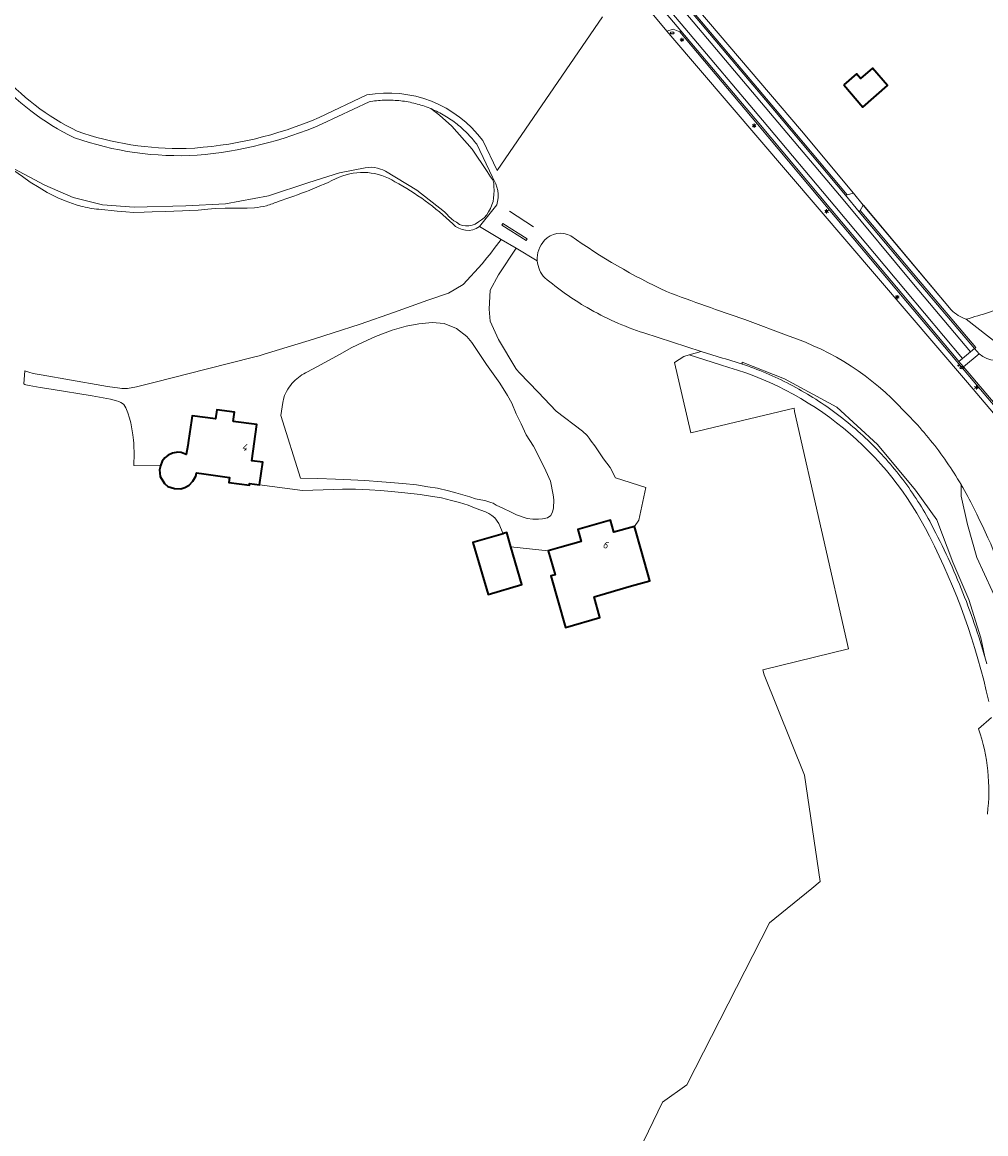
# Model space of a CAD drawing. Header units: metres. Extents: x 140853 to 145288, y 474558 to 480269.
# Tile 113 of 256: x 141550 to 141786, y 477894 to 478166. Entities that reach past the tile are written whole.
import ezdxf
from ezdxf.enums import TextEntityAlignment as Align

# ---------------------------------------------------------------- set-up
doc = ezdxf.new("R2010")
doc.units = ezdxf.units.M
doc.header["$MEASUREMENT"] = 0
for name, color, linetype, lineweight in [('B-WE-GR-GRAS-G', 60, 'Continuous', 13), ('B-WE-GR-GRAS_KRUIDENRIJK-G', 80, 'Continuous', 18), ('B-WE-GR-HOUTOPSTAND_LOOF-G', 40, 'Continuous', 13), ('B-WE-GW-WATERGANG_INSTEEK-G', 90, 'Continuous', 18), ('B-WE-IE-TERREINAFSCHEIDING_KUNSTMATIG_HEKWERK-G', 20, 'IE-TERREINAFSCHEIDING-KUNSTMATIG', 18), ('B-WE-KL-ET_LS_OV_LICHTMAST-S', 190, 'Continuous', 18), ('B-WE-KL-WATER_BRANDLEIDING_PUT-S', 150, 'Continuous', 18), ('B-WE-KL-WATER_PUT-S', 170, 'Continuous', 18), ('B-WE-KW-KUNSTWERK_DUIKER-G', 170, 'Continuous', 18), ('B-WE-OG-BEBOUWING-G', 7, 'Continuous', 35), ('B-WE-OG-BEBOUWING_HUISNUMMER-T18', 10, 'Continuous', 18), ('B-WE-OG-TERREIN_ERF-G', 7, 'Continuous', 18), ('B-WE-OG-WATER-G', 130, 'Continuous', 18), ('B-WE-OG-WATER_SLOOT-G', 120, 'Continuous', 18), ('B-WE-VH-VERHARDING_ASFALT-G', 252, 'Continuous', 18), ('B-WE-VH-VERHARDING_BEDRIJFSVLOERPLAAT-G', 252, 'Continuous', 18), ('B-WE-VH-VERHARDING_BETONSTRAATSTEEN-G', 252, 'Continuous', 18), ('B-WE-VH-VERHARDING_GRASBETONSTEEN-G', 70, 'Continuous', 18), ('B-WE-VH-VERHARDING_HALFVERHARDING-G', 252, 'Continuous', 18), ('B-WE-VH-VERHARDING_HALFVERHARDING_GRIND-G', 252, 'Continuous', 18)]:
    doc.layers.add(name, color=color, linetype=linetype, lineweight=lineweight)
doc.styles.add('NLCS-ISO', font='txt')
doc.linetypes.add('IE-TERREINAFSCHEIDING-KUNSTMATIG', pattern='A,4,[82,NLCS.shx,S=0.75,R=90,X=0,Y=0],4,-2', length=10)

# ---------------------------------------------------------------- blocks, each defined once
blk = doc.blocks.new('B-SIE-WEG_LICHTMAST-SO')
at = {"ltscale": 0.1}
for p, q in [((-1.1, 0.6), (-2.2, 1.3)), ((0, 1.3), (0, 2.5)), ((1.1, 0.6), (2.2, 1.3)), ((-1.1, -0.6), (-2.2, -1.3)), ((0, -1.3), (0, -2.5)), ((1.1, -0.6), (2.2, -1.3))]:
    blk.add_line(p, q, dxfattribs=at)
at = {"flags": 128}
for points in [[(-1.2, 0.5), (1.2, 0.5)], [(-1.2, -0.5), (1.2, -0.5)]]:
    blk.add_lwpolyline(points, dxfattribs=at)
at = {"ltscale": 0.1}
blk.add_circle((0, 0), 1.27, dxfattribs=at)
at = {"style": 'NLCS-ISO'}
blk.add_attdef('TYPE', text='', height=1.8, dxfattribs=at).set_placement((0, 2.5), align=Align.BOTTOM_CENTER)
blk = doc.blocks.new('SKL-WATERLEIDINGPUT-SO')
at = {"color": 0, "linetype": 'ByBlock', "lineweight": 18}
blk.add_ellipse((0, 0), major_axis=(2.5, 0), ratio=0.54, dxfattribs=at)
at = {"color": 0, "linetype": 'ByBlock', "lineweight": 18, "style": 'NLCS-ISO'}
blk.add_text('wl', height=1.8, dxfattribs=at).set_placement((0, 0), align=Align.MIDDLE_CENTER)
blk = doc.blocks.new('SIE-WEG_STRAATPOT_BRANDKRAAN-SO')
blk.add_ellipse((0, 0), major_axis=(-0.729, 0), ratio=0.685994)
at = {"style": 'NLCS-ISO'}
blk.add_text('BR', height=0.4, dxfattribs=at).set_placement((-0.3, -0.2))

msp = doc.modelspace()

# ---------------------------------------------------------------- linework, layer by layer
at = {"layer": 'B-WE-GR-GRAS-G', "ltscale": 0.2, "flags": 128}
for points in [[(141544.271, 478154.026, 0.102676), (141563.376, 478139.344), (141563.376, 478139.344, 0.0903884), (141590.084, 478135.08), (141590.084, 478135.08, 0.0909302), (141622.691, 478142.703), (141622.691, 478142.703), (141634.35, 478148.199), (141634.35, 478148.199, -0.2856672), (141662.755, 478137.011), (141662.755, 478137.011), (141666.234, 478129.695), (141692.083, 478167.329)], [(141786.667, 477999.628, 0.0653539), (141772.151, 478040.117), (141772.151, 478040.117, 0.2153772), (141720.965, 478082.066), (141720.965, 478082.066), (141713.274, 478084.522), (141711.949, 478084.13), (141709.7, 478082.675), (141713.671, 478065.466), (141738.993, 478071.49), (141739.069, 478070.636), (141752.298, 478012.56), (141731.304, 478007.387), (141731.677, 478006.157), (141741.582, 477981.604), (141745.419, 477955.543), (141743.302, 477953.823), (141732.983, 477945.488), (141712.743, 477905.801), (141706.79, 477901.568), (141686.02, 477858.573)], [(141786.185, 478008.91), (141785.877, 478010.015), (141785.717, 478010.573), (141785.561, 478011.118), (141785.237, 478012.219), (141784.906, 478013.317), (141784.568, 478014.413), (141784.222, 478015.507), (141783.868, 478016.598), (141783.507, 478017.687), (141783.138, 478018.773), (141782.762, 478019.857), (141782.379, 478020.938), (141781.988, 478022.016), (141781.59, 478023.092), (141781.184, 478024.165), (141780.771, 478025.235), (141780.351, 478026.303), (141779.923, 478027.367), (141779.488, 478028.429), (141779.046, 478029.487), (141778.597, 478030.542), (141778.14, 478031.595), (141777.676, 478032.644), (141777.205, 478033.69), (141776.726, 478034.732), (141776.241, 478035.772), (141775.748, 478036.808), (141775.249, 478037.84), (141774.742, 478038.869), (141774.228, 478039.895), (141773.707, 478040.917), (141773.344, 478041.641), (141772.973, 478042.361), (141772.595, 478043.078), (141772.211, 478043.791), (141771.819, 478044.5), (141771.42, 478045.205), (141771.015, 478045.906), (141770.602, 478046.604), (141770.183, 478047.297), (141769.757, 478047.986), (141769.324, 478048.67), (141768.884, 478049.351), (141768.438, 478050.027), (141767.985, 478050.698), (141767.525, 478051.365), (141767.059, 478052.028), (141766.587, 478052.686), (141766.107, 478053.339), (141765.622, 478053.987), (141765.13, 478054.631), (141764.632, 478055.27), (141764.127, 478055.903), (141763.616, 478056.532), (141763.099, 478057.156), (141762.576, 478057.774), (141762.047, 478058.388), (141761.512, 478058.996), (141760.971, 478059.599), (141760.424, 478060.196), (141759.871, 478060.788), (141759.312, 478061.375), (141758.748, 478061.956), (141758.178, 478062.531), (141757.602, 478063.101), (141757.02, 478063.665), (141756.433, 478064.223), (141755.841, 478064.776), (141755.243, 478065.322), (141754.64, 478065.863), (141754.031, 478066.398), (141753.418, 478066.926), (141752.799, 478067.449), (141752.175, 478067.965), (141751.545, 478068.476), (141750.911, 478068.98), (141750.272, 478069.477), (141749.628, 478069.969), (141748.98, 478070.454), (141748.326, 478070.933), (141747.668, 478071.405), (141747.005, 478071.87), (141746.338, 478072.33), (141745.666, 478072.782), (141744.989, 478073.228), (141744.309, 478073.667), (141743.624, 478074.099), (141742.934, 478074.525), (141742.241, 478074.944), (141741.543, 478075.356), (141740.842, 478075.761), (141740.136, 478076.159), (141739.427, 478076.55), (141738.714, 478076.934), (141737.997, 478077.311), (141737.276, 478077.681), (141736.552, 478078.044), (141735.824, 478078.4), (141735.093, 478078.749), (141734.358, 478079.09), (141733.62, 478079.424), (141732.879, 478079.751), (141732.135, 478080.07), (141731.387, 478080.382), (141730.637, 478080.687), (141729.883, 478080.984), (141729.127, 478081.274), (141728.367, 478081.556), (141727.605, 478081.831), (141726.84, 478082.098), (141726.265, 478082.293), (141726.073, 478082.358), (141725.303, 478082.61), (141724.531, 478082.854), (141723.756, 478083.091), (141722.979, 478083.321), (141722.2, 478083.542), (141721.419, 478083.756), (141716.262, 478085.404), (141716.262, 478085.404), (141713.274, 478084.522), (141720.965, 478082.066), (141720.965, 478082.066, -0.2153772), (141772.151, 478040.117), (141772.151, 478040.117, -0.0653539), (141786.667, 477999.628)], [(141787.386, 477995.7), (141784.194, 477992.98), (141784.194, 477992.98, -0.1132762), (141786.333, 477972.103)], [(141786.333, 477972.103, 0.1132762), (141784.194, 477992.98), (141784.194, 477992.98), (141787.386, 477995.7)]]:
    msp.add_lwpolyline(points, format="xyb", dxfattribs=at)
at = {"layer": 'B-WE-GR-GRAS_KRUIDENRIJK-G', "ltscale": 0.2, "flags": 128}
for points in [[(141740.772, 478139.431), (141710.44, 478175.093), (141686.76, 478202.897), (141685.777, 478202.308), (141685.777, 478202.308, 0.0759327), (141686.524, 478201.081), (141686.524, 478201.081), (141687.616, 478199.726), (141687.84, 478199.882), (141698.99, 478186.665), (141715.45, 478167.189), (141734.475, 478144.621), (141751.986, 478123.754), (141753.578, 478124.107), (141753.53, 478124.166), (141740.772, 478139.431)], [(141781.152, 478093.283, -0.1184555), (141777.507, 478095.557), (141777.507, 478095.557), (141755.942, 478121.2), (141755.178, 478119.915), (141769.503, 478102.913), (141783.479, 478086.346), (141783.219, 478086.114), (141784.328, 478084.787), (141784.328, 478084.787, 0.3593538), (141792.309, 478084.573), (141792.309, 478084.573), (141781.152, 478093.283)], [(141811.735, 478089.858), (141812.104, 478089.697), (141815.102, 478091.612), (141808.515, 478094.83), (141800.956, 478097.548), (141800.956, 478097.548, 0.1672663), (141792.449, 478096.915), (141792.449, 478096.915, -0.0178823), (141781.152, 478093.283), (141781.152, 478093.283), (141792.309, 478084.573), (141793.765, 478085.546), (141798.547, 478088.766), (141798.547, 478088.766, -0.2162563), (141811.735, 478089.858)]]:
    msp.add_lwpolyline(points, format="xyb", close=True, dxfattribs=at)
msp.add_lwpolyline([(141792.248, 478067.066), (141778.829, 478082.903), (141765.053, 478099.313), (141747.734, 478119.921), (141730.008, 478141.074), (141710.983, 478163.695), (141709.345, 478164.348), (141707.853, 478163.834), (141708.327, 478163.264), (141781.471, 478077.787), (141835.153, 478014.463)], dxfattribs=at)
at = {"layer": 'B-WE-GR-HOUTOPSTAND_LOOF-G', "ltscale": 0.2, "flags": 128}
msp.add_lwpolyline([(141835.153, 478014.463), (141781.471, 478077.787), (141708.327, 478163.264), (141707.853, 478163.834), (141700.575, 478172.602)], dxfattribs=at)
for points in [[(141692.083, 478167.329), (141666.234, 478129.695), (141662.755, 478137.011), (141662.755, 478137.011, 0.2856672), (141634.35, 478148.199), (141634.35, 478148.199), (141622.691, 478142.703), (141622.691, 478142.703, -0.0909302), (141590.084, 478135.08), (141590.084, 478135.08, -0.0903884), (141563.376, 478139.344), (141563.376, 478139.344, -0.102676), (141544.271, 478154.026)], [(141542.968, 478152.873, 0.1028742), (141562.706, 478137.735), (141562.706, 478137.735, 0.0994541), (141592.791, 478133.447), (141592.791, 478133.447, 0.0821653), (141623.408, 478141.119), (141623.408, 478141.119), (141634.883, 478146.528), (141635.336, 478146.603), (141635.79, 478146.671), (141636.245, 478146.731), (141636.701, 478146.783), (141637.158, 478146.827), (141637.615, 478146.864), (141638.074, 478146.893), (141638.532, 478146.914), (141638.991, 478146.928), (141639.45, 478146.933), (141639.909, 478146.931), (141640.368, 478146.922), (141640.827, 478146.904), (141641.285, 478146.879), (141641.743, 478146.846), (141642.2, 478146.805), (141642.657, 478146.757), (141643.112, 478146.7), (141643.567, 478146.637), (141644.02, 478146.565), (141644.472, 478146.486), (141644.923, 478146.399), (141645.372, 478146.304), (141645.82, 478146.202), (141646.266, 478146.093), (141646.709, 478145.976), (141647.151, 478145.851), (141647.591, 478145.719), (141648.028, 478145.58), (141648.463, 478145.433), (141648.895, 478145.279), (141649.325, 478145.117), (141649.752, 478144.949), (141649.986, 478144.852), (141650.176, 478144.773), (141650.597, 478144.59), (141651.015, 478144.4), (141651.43, 478144.203), (141651.841, 478143.999), (141652.248, 478143.788), (141652.652, 478143.57), (141653.053, 478143.345), (141653.449, 478143.114), (141653.842, 478142.876), (141654.23, 478142.631), (141654.614, 478142.38), (141654.994, 478142.122), (141655.37, 478141.858), (141655.741, 478141.588), (141656.107, 478141.311), (141656.469, 478141.028), (141656.825, 478140.74), (141657.177, 478140.445), (141657.524, 478140.144), (141657.866, 478139.838), (141658.202, 478139.525), (141658.533, 478139.207), (141658.859, 478138.884), (141659.179, 478138.555), (141659.494, 478138.221), (141659.803, 478137.881), (141660.106, 478137.537), (141660.403, 478137.187), (141660.695, 478136.832), (141660.98, 478136.472), (141661.259, 478136.108), (141665.096, 478128.038), (141665.096, 478128.038, -0.2309082), (141666.15, 478121.265), (141666.15, 478121.265), (141661.913, 478115.954), (141667.213, 478112.83), (141670.925, 478110.642), (141676.089, 478107.598), (141676.089, 478107.598, -0.2062585), (141677.861, 478112.612), (141677.861, 478112.612, -0.3503913), (141684.308, 478113.677), (141684.308, 478113.677, 0.043484), (141707.735, 478100.028), (141707.735, 478100.028, 0.0053019), (141726.949, 478093.17), (141726.949, 478093.17), (141737.807, 478089.094), (141737.807, 478089.094, -0.1256079), (141765.794, 478070.955), (141765.794, 478070.955), (141766.376, 478070.371), (141766.953, 478069.782), (141767.524, 478069.188), (141768.09, 478068.589), (141768.65, 478067.984), (141769.205, 478067.374), (141769.754, 478066.759), (141770.297, 478066.139), (141770.835, 478065.514), (141771.367, 478064.885), (141771.893, 478064.25), (141772.413, 478063.61), (141772.927, 478062.966), (141773.435, 478062.317), (141773.938, 478061.664), (141774.434, 478061.005), (141774.924, 478060.343), (141775.408, 478059.676), (141775.886, 478059.004), (141776.358, 478058.328), (141776.823, 478057.648), (141777.283, 478056.963), (141777.736, 478056.274), (141778.182, 478055.581), (141778.622, 478054.884), (141779.056, 478054.183), (141779.483, 478053.479), (141779.904, 478052.77), (141779.922, 478052.739), (141780.318, 478052.057), (141780.726, 478051.34), (141781.127, 478050.62), (141781.521, 478049.896), (141781.909, 478049.169), (141782.29, 478048.438), (141782.29, 478048.438, -0.0618344), (141799.847, 478000)]]:
    msp.add_lwpolyline(points, format="xyb", dxfattribs=at)
at = {"layer": 'B-WE-GW-WATERGANG_INSTEEK-G', "ltscale": 0.2, "flags": 128}
for points in [[(141546.784, 478130.44), (141549.989, 478128.197), (141551.892, 478126.801), (141554.045, 478125.506), (141556.047, 478124.31), (141558.85, 478122.916), (141560.701, 478122.171), (141560.701, 478122.171, 0.0335814), (141564.254, 478120.978), (141564.254, 478120.978, 0.0406529), (141568.706, 478120.189), (141568.706, 478120.189), (141573.207, 478119.699), (141575.306, 478119.554), (141577.208, 478119.408), (141579.807, 478119.465), (141581.757, 478119.569), (141584.907, 478119.676), (141589.156, 478119.836), (141590.906, 478119.89), (141593.056, 478119.995), (141595.405, 478120.201), (141597.205, 478120.355), (141599.605, 478120.461), (141605.054, 478120.473), (141606.804, 478120.577), (141606.804, 478120.577, 0.044739), (141609.752, 478121.083), (141609.752, 478121.083, 0.0448895), (141612.625, 478122.132), (141612.625, 478122.132, 0.0365174), (141627.587, 478128.076), (141627.587, 478128.076, -0.2431885), (141641.239, 478126.958), (141641.239, 478126.958, -0.0662671), (141655.411, 478116.639), (141655.411, 478116.639, 0.3840507), (141661.913, 478115.954), (141661.913, 478115.954), (141666.15, 478121.265), (141666.15, 478121.265, 0.2309082), (141665.096, 478128.038), (141665.096, 478128.038), (141661.259, 478136.108), (141660.98, 478136.472), (141660.695, 478136.832), (141660.403, 478137.187), (141660.106, 478137.537), (141659.803, 478137.881), (141659.494, 478138.221), (141659.179, 478138.555), (141658.859, 478138.884), (141658.533, 478139.207), (141658.202, 478139.525), (141657.866, 478139.838), (141657.524, 478140.144), (141657.177, 478140.445), (141656.825, 478140.74), (141656.469, 478141.028), (141656.107, 478141.311), (141655.741, 478141.588), (141655.37, 478141.858), (141654.994, 478142.122), (141654.614, 478142.38), (141654.23, 478142.631), (141653.842, 478142.876), (141653.449, 478143.114), (141653.053, 478143.345), (141652.652, 478143.57), (141652.248, 478143.788), (141651.841, 478143.999), (141651.43, 478144.203), (141651.015, 478144.4), (141650.597, 478144.59), (141650.176, 478144.773), (141649.986, 478144.852), (141649.986, 478144.852), (141652.135, 478143.216), (141655.195, 478140.56), (141660.17, 478134.937), (141663.804, 478129.449), (141664.247, 478128.796), (141664.657, 478128.176), (141665.184, 478127.396), (141665.425, 478126.57), (141665.473, 478125.771), (141665.493, 478124.812), (141665.481, 478123.821), (141665.404, 478122.892), (141665.259, 478122.122), (141664.988, 478121.317), (141664.655, 478120.383), (141664.16, 478119.573), (141663.695, 478118.86), (141663.07, 478118.144), (141662.409, 478117.619), (141661.716, 478117.125), (141660.896, 478116.533), (141660.134, 478116.293), (141659.337, 478116.181), (141658.538, 478116.133), (141657.801, 478116.214), (141657.06, 478116.487), (141656.282, 478117.015), (141655.635, 478117.385), (141655.081, 478117.885), (141654.462, 478118.449), (141653.939, 478118.981), (141653.383, 478119.61), (141646.561, 478124.843), (141638.919, 478129.549), (141638.273, 478129.855), (141637.661, 478130.034), (141636.921, 478130.275), (141636.182, 478130.452), (141635.413, 478130.532), (141634.679, 478130.454), (141633.945, 478130.375), (141627.67, 478129.16), (141620.159, 478126.78), (141610.277, 478123.454), (141599.734, 478121.567), (141590.018, 478121.024), (141577.358, 478120.705), (141569.577, 478121.307), (141562.403, 478123.088), (141555.489, 478126.076), (141547.825, 478130.217)], [(141799.847, 478000, 0.0618344), (141782.29, 478048.438), (141782.29, 478048.438), (141781.909, 478049.169), (141781.521, 478049.896), (141781.127, 478050.62), (141780.726, 478051.34), (141780.318, 478052.057), (141779.922, 478052.739), (141779.922, 478052.739), (141779.922, 478049.907), (141781.509, 478043.028), (141783.758, 478034.958), (141791.299, 478018.554)]]:
    msp.add_lwpolyline(points, format="xyb", dxfattribs=at)
msp.add_lwpolyline([(141785.717, 478010.573), (141784.719, 478015.251), (141781.756, 478024.67), (141777.84, 478033.772), (141773.924, 478044.144), (141768.739, 478051.446), (141759.425, 478062.559), (141749.477, 478071.766), (141736.671, 478078.645), (141726.299, 478082.773), (141726.265, 478082.293), (141726.84, 478082.098), (141727.605, 478081.831), (141728.367, 478081.556), (141729.127, 478081.274), (141729.883, 478080.984), (141730.637, 478080.687), (141731.387, 478080.382), (141732.135, 478080.07), (141732.879, 478079.751), (141733.62, 478079.424), (141734.358, 478079.09), (141735.093, 478078.749), (141735.824, 478078.4), (141736.552, 478078.044), (141737.276, 478077.681), (141737.997, 478077.311), (141738.714, 478076.934), (141739.427, 478076.55), (141740.136, 478076.159), (141740.842, 478075.761), (141741.543, 478075.356), (141742.241, 478074.944), (141742.934, 478074.525), (141743.624, 478074.099), (141744.309, 478073.667), (141744.989, 478073.228), (141745.666, 478072.782), (141746.338, 478072.33), (141747.005, 478071.87), (141747.668, 478071.405), (141748.326, 478070.933), (141748.98, 478070.454), (141749.628, 478069.969), (141750.272, 478069.477), (141750.911, 478068.98), (141751.545, 478068.476), (141752.175, 478067.965), (141752.799, 478067.449), (141753.418, 478066.926), (141754.031, 478066.398), (141754.64, 478065.863), (141755.243, 478065.322), (141755.841, 478064.776), (141756.433, 478064.223), (141757.02, 478063.665), (141757.602, 478063.101), (141758.178, 478062.531), (141758.748, 478061.956), (141759.312, 478061.375), (141759.871, 478060.788), (141760.424, 478060.196), (141760.971, 478059.599), (141761.512, 478058.996), (141762.047, 478058.388), (141762.576, 478057.774), (141763.099, 478057.156), (141763.616, 478056.532), (141764.127, 478055.903), (141764.632, 478055.27), (141765.13, 478054.631), (141765.622, 478053.987), (141766.107, 478053.339), (141766.587, 478052.686), (141767.059, 478052.028), (141767.525, 478051.365), (141767.985, 478050.698), (141768.438, 478050.027), (141768.884, 478049.351), (141769.324, 478048.67), (141769.757, 478047.986), (141770.183, 478047.297), (141770.602, 478046.604), (141771.015, 478045.906), (141771.42, 478045.205), (141771.819, 478044.5), (141772.211, 478043.791), (141772.595, 478043.078), (141772.973, 478042.361), (141773.344, 478041.641), (141773.707, 478040.917), (141774.228, 478039.895), (141774.742, 478038.869), (141775.249, 478037.84), (141775.748, 478036.808), (141776.241, 478035.772), (141776.726, 478034.732), (141777.205, 478033.69), (141777.676, 478032.644), (141778.14, 478031.595), (141778.597, 478030.542), (141779.046, 478029.487), (141779.488, 478028.429), (141779.923, 478027.367), (141780.351, 478026.303), (141780.771, 478025.235), (141781.184, 478024.165), (141781.59, 478023.092), (141781.988, 478022.016), (141782.379, 478020.938), (141782.762, 478019.857), (141783.138, 478018.773), (141783.507, 478017.687), (141783.868, 478016.598), (141784.222, 478015.507), (141784.568, 478014.413), (141784.906, 478013.317), (141785.237, 478012.219), (141785.561, 478011.118), (141785.717, 478010.573)], close=True, dxfattribs=at)
at = {"layer": 'B-WE-IE-TERREINAFSCHEIDING_KUNSTMATIG_HEKWERK-G', "ltscale": 0.2, "flags": 128}
for points in [[(141740.772, 478139.431), (141710.44, 478175.093), (141686.76, 478202.897)], [(141708.327, 478163.264), (141781.471, 478077.787), (141835.153, 478014.463), (141847.338, 478000)], [(141753.53, 478124.166), (141740.772, 478139.431)], [(141777.507, 478095.557), (141755.966, 478121.171)]]:
    msp.add_lwpolyline(points, dxfattribs=at)
for points in [[(141781.152, 478093.283, -0.1184555), (141777.507, 478095.557)], [(141792.449, 478096.915, -0.0178823), (141781.152, 478093.283)]]:
    msp.add_lwpolyline(points, format="xyb", dxfattribs=at)
at = {"layer": 'B-WE-KW-KUNSTWERK_DUIKER-G', "ltscale": 0.2, "flags": 128}
msp.add_lwpolyline([(141675.18, 478115.9), (141669.249, 478119.7)], dxfattribs=at)
msp.add_lwpolyline([(141673.622, 478112.936), (141667.691, 478116.735), (141667.421, 478116.315), (141673.352, 478112.515), (141673.622, 478112.936)], close=True, dxfattribs=at)
at = {"layer": 'B-WE-OG-BEBOUWING-G', "ltscale": 0.2, "flags": 128}
for points in [[(141751.18, 478150.65), (141755.839, 478145.235), (141761.903, 478150.484), (141758.218, 478154.767), (141755.261, 478152.223), (141754.303, 478153.337), (141751.18, 478150.65)], [(141601.64, 478068.257), (141601.944, 478070.534), (141597.576, 478071.117), (141597.288, 478068.859), (141591.541, 478069.654), (141591.374, 478068.449), (141590.638, 478063.549), (141590.471, 478062.34), (141590.089, 478060.151), (141588.899, 478060.6), (141588.024, 478060.735), (141586.768, 478060.51), (141585.713, 478059.994), (141584.838, 478059.299), (141584.232, 478058.535), (141583.761, 478057.391), (141583.544, 478056.349), (141583.693, 478054.743), (141584.771, 478053.038), (141585.601, 478052.342), (141587.251, 478051.793), (141588.787, 478051.759), (141589.797, 478052.028), (141590.829, 478052.634), (141591.704, 478053.577), (141592.49, 478054.856), (141592.601, 478055.658), (141594.387, 478055.41), (141600.707, 478054.536), (141600.535, 478053.297), (141605.563, 478052.602), (141605.627, 478053.062), (141608.069, 478052.724), (141608.833, 478058.252), (141606.165, 478058.621), (141607.388, 478067.462), (141601.64, 478068.257)], [(141701.587, 478036.449), (141699.865, 478042.505), (141694.877, 478041.086), (141694.026, 478044.08), (141686.025, 478041.804), (141686.863, 478038.856), (141681.616, 478037.364), (141678.786, 478036.559), (141680.449, 478030.713), (141679.422, 478030.421), (141683.01, 478017.803), (141691.448, 478020.2), (141689.99, 478025.326), (141699.207, 478027.947), (141703.646, 478029.209), (141701.587, 478036.449)], [(141669.647, 478037.552), (141669.485, 478038.11), (141668.647, 478041.005), (141667.793, 478040.758), (141667.71, 478040.734), (141660.333, 478038.596), (141664.035, 478025.895), (141672.325, 478028.311), (141669.647, 478037.552)]]:
    msp.add_lwpolyline(points, close=True, dxfattribs=at)
at = {"layer": 'B-WE-OG-TERREIN_ERF-G', "ltscale": 0.2, "flags": 128}
for points in [[(141788.669, 478237.27), (141753.142, 478242.416), (141710.842, 478217.336), (141705.059, 478213.868), (141686.76, 478202.897), (141710.44, 478175.093), (141740.772, 478139.431), (141753.53, 478124.166), (141753.578, 478124.107), (141755.942, 478121.2), (141777.507, 478095.557), (141777.507, 478095.557, 0.1184555), (141781.152, 478093.283), (141781.152, 478093.283, 0.0178823), (141792.449, 478096.915)], [(141686.02, 477858.573), (141706.79, 477901.568), (141712.743, 477905.801), (141732.983, 477945.488), (141743.302, 477953.823), (141745.419, 477955.543), (141741.582, 477981.604), (141731.677, 478006.157), (141731.304, 478007.387), (141752.298, 478012.56), (141739.069, 478070.636), (141738.993, 478071.49), (141713.671, 478065.466), (141709.7, 478082.675), (141711.949, 478084.13), (141713.274, 478084.522), (141716.262, 478085.404), (141702.157, 478089.913), (141702.157, 478089.913, -0.0523144), (141688.317, 478096.105), (141688.317, 478096.105, -0.0438503), (141677.93, 478103.41), (141677.93, 478103.41, -0.1755808), (141676.089, 478107.598), (141676.089, 478107.598), (141670.925, 478110.642), (141666.555, 478104.147), (141664.561, 478100.378), (141664.334, 478095.723), (141664.561, 478092.771), (141666.605, 478088.343), (141670.799, 478081.174), (141670.972, 478080.975), (141671.699, 478080.138), (141676.273, 478075.409), (141680.708, 478070.783), (141687.166, 478065.868), (141688.296, 478064.766), (141688.835, 478064.174), (141689.322, 478063.443), (141690.197, 478062.262), (141690.984, 478061.082), (141692.293, 478059.069), (141693.971, 478056.944), (141695.21, 478054.429), (141702.684, 478052.094), (141700.993, 478044.081), (141699.865, 478042.505), (141701.587, 478036.449), (141703.646, 478029.209), (141699.207, 478027.947), (141689.99, 478025.326), (141691.448, 478020.2), (141683.01, 478017.803), (141679.422, 478030.421), (141680.449, 478030.713), (141678.786, 478036.559), (141669.647, 478037.552), (141672.325, 478028.311), (141664.035, 478025.895), (141660.333, 478038.596), (141667.71, 478040.734), (141666.708, 478043.223), (141665.654, 478044.674), (141664.953, 478045.218), (141664.221, 478045.675), (141663.444, 478046.069), (141661.1, 478046.961), (141659.149, 478047.706), (141657.048, 478048.352), (141655.047, 478048.897), (141652.595, 478049.492), (141649.895, 478049.936), (141647.394, 478050.33), (141643.643, 478050.722), (141640.343, 478051.064), (141637.692, 478051.358), (141634.992, 478051.502), (141631.542, 478051.644), (141628.342, 478051.637), (141626.193, 478051.582), (141618.543, 478051.364), (141608.069, 478052.724), (141605.627, 478053.062), (141605.563, 478052.602), (141600.535, 478053.297), (141600.707, 478054.536), (141594.387, 478055.41), (141592.601, 478055.658), (141592.49, 478054.856), (141591.704, 478053.577), (141590.829, 478052.634), (141589.797, 478052.028), (141588.787, 478051.759), (141587.251, 478051.793), (141585.601, 478052.342), (141584.771, 478053.038), (141583.693, 478054.743), (141583.544, 478056.349), (141583.761, 478057.391), (141577.233, 478057.478), (141577.327, 478060.372), (141577.273, 478062.322), (141577.271, 478062.922), (141577.22, 478063.622), (141577.017, 478064.972), (141576.511, 478067.921), (141576.208, 478069.071), (141575.806, 478070.32), (141575.303, 478071.569), (141574.854, 478072.365), (141574.485, 478072.631), (141574.097, 478072.868), (141573.563, 478073.119), (141572.986, 478073.318), (141571.549, 478073.711), (141567.048, 478074.501), (141557.045, 478076.128), (141554.344, 478076.572), (141551.593, 478077.066), (141551.213, 478077.117), (141550.851, 478077.212), (141550.561, 478077.325), (141550.302, 478077.459), (141550.586, 478080.614), (141551.586, 478080.317), (141552.587, 478079.969), (141554.537, 478079.623), (141569.442, 478077.007), (141570.843, 478076.76), (141573.843, 478076.367), (141574.293, 478076.336), (141574.743, 478076.319), (141575.218, 478076.313), (141575.693, 478076.321), (141577.942, 478076.726), (141582.49, 478077.837), (141594.982, 478081.066), (141606.925, 478084.044), (141607.974, 478084.346), (141609.224, 478084.699), (141621.315, 478088.428), (141626.113, 478089.941), (141632.688, 478092.058), (141641.08, 478094.991), (141647.225, 478097.228), (141649.269, 478097.966), (141654.338, 478099.672), (141657.9, 478101.781), (141662.593, 478106.813), (141662.593, 478106.813, 0.007989), (141667.213, 478112.83), (141667.213, 478112.83), (141661.913, 478115.954), (141661.913, 478115.954, -0.3840507), (141655.411, 478116.639), (141655.411, 478116.639, 0.0662671), (141641.239, 478126.958), (141641.239, 478126.958, 0.2431885), (141627.587, 478128.076), (141627.587, 478128.076, -0.0365174), (141612.625, 478122.132), (141612.625, 478122.132, -0.0448895), (141609.752, 478121.083), (141609.752, 478121.083, -0.044739), (141606.804, 478120.577), (141606.804, 478120.577), (141605.054, 478120.473), (141599.605, 478120.461), (141597.205, 478120.355), (141595.405, 478120.201), (141593.056, 478119.995), (141590.906, 478119.89), (141589.156, 478119.836), (141584.907, 478119.676), (141581.757, 478119.569), (141579.807, 478119.465), (141577.208, 478119.408), (141575.306, 478119.554), (141573.207, 478119.699), (141568.706, 478120.189), (141568.706, 478120.189, -0.0406529), (141564.254, 478120.978), (141564.254, 478120.978, -0.0335814), (141560.701, 478122.171), (141560.701, 478122.171), (141558.85, 478122.916), (141556.047, 478124.31), (141554.045, 478125.506), (141551.892, 478126.801), (141549.989, 478128.197), (141546.784, 478130.44)]]:
    msp.add_lwpolyline(points, format="xyb", dxfattribs=at)
msp.add_lwpolyline([(141751.18, 478150.65), (141754.303, 478153.337), (141755.261, 478152.223), (141758.218, 478154.767), (141761.903, 478150.484), (141755.839, 478145.235), (141751.18, 478150.65)], close=True, dxfattribs=at)
msp.add_lwpolyline([(141627.827, 478084.705), (141625.825, 478083.687), (141622.079, 478081.578), (141619.832, 478080.373), (141619.832, 478080.373, 0.0983961), (141616.387, 478077.964), (141616.387, 478077.964, 0.1094871), (141613.996, 478074.008), (141613.996, 478074.008), (141613.798, 478072.908), (141613.255, 478069.656), (141618.087, 478054.314), (141622.337, 478054.273), (141626.687, 478054.133), (141630.437, 478053.942), (141633.887, 478053.8), (141637.988, 478053.459), (141643.189, 478053.021), (141646.539, 478052.679), (141649.29, 478052.235), (141651.64, 478051.89), (141654.342, 478051.246), (141656.143, 478050.75), (141657.894, 478050.254), (141659.545, 478049.758), (141660.995, 478049.311), (141662.296, 478049.014), (141663.246, 478048.866), (141664.697, 478048.419), (141665.247, 478048.221), (141665.998, 478047.772), (141667.65, 478046.976), (141669.702, 478046.03), (141671.036, 478045.362), (141673.645, 478044.502), (141675.029, 478044.294), (141676.351, 478044.29), (141677.407, 478044.353), (141678.619, 478044.605), (141679.402, 478045.193), (141679.782, 478046.065), (141680.061, 478047.028), (141680.111, 478049.024), (141679.949, 478050.272), (141679.358, 478053.58), (141678.167, 478056.157), (141677.139, 478058.345), (141675.127, 478062.147), (141673.383, 478064.992), (141672.144, 478067.64), (141670.942, 478070.135), (141669.818, 478072.705), (141668.811, 478074.6), (141666.942, 478077.624), (141663.681, 478082.218), (141661.846, 478084.886), (141660.023, 478087.567), (141658.796, 478089.07), (141656.327, 478090.996), (141653.265, 478092.205), (141650.331, 478092.433), (141647.046, 478092.118), (141643.936, 478091.547), (141640.579, 478090.572), (141636.477, 478089.009), (141633.459, 478087.648), (141630.517, 478086.274), (141627.827, 478084.705)], format="xyb", close=True, dxfattribs=at)
at = {"layer": 'B-WE-OG-WATER-G', "ltscale": 0.2, "flags": 128}
msp.add_lwpolyline([(141547.825, 478130.217), (141555.489, 478126.076), (141562.403, 478123.088), (141569.577, 478121.307), (141577.358, 478120.705), (141590.018, 478121.024), (141599.734, 478121.567), (141610.277, 478123.454), (141620.159, 478126.78), (141627.67, 478129.16), (141633.945, 478130.375), (141634.679, 478130.454), (141635.413, 478130.532), (141636.182, 478130.452), (141636.921, 478130.275), (141637.661, 478130.034), (141638.273, 478129.855), (141638.919, 478129.549), (141646.561, 478124.843), (141653.383, 478119.61), (141653.939, 478118.981), (141654.462, 478118.449), (141655.081, 478117.885), (141655.635, 478117.385), (141656.282, 478117.015), (141657.06, 478116.487), (141657.801, 478116.214), (141658.538, 478116.133), (141659.337, 478116.181), (141660.134, 478116.293), (141660.896, 478116.533), (141661.716, 478117.125), (141662.409, 478117.619), (141663.07, 478118.144), (141663.695, 478118.86), (141664.16, 478119.573), (141664.655, 478120.383), (141664.988, 478121.317), (141665.259, 478122.122), (141665.404, 478122.892), (141665.481, 478123.821), (141665.493, 478124.812), (141665.473, 478125.771), (141665.425, 478126.57), (141665.184, 478127.396), (141664.657, 478128.176), (141664.247, 478128.796), (141663.804, 478129.449), (141660.17, 478134.937), (141655.195, 478140.56), (141652.135, 478143.216), (141649.986, 478144.852), (141649.752, 478144.949), (141649.325, 478145.117), (141648.895, 478145.279), (141648.463, 478145.433), (141648.028, 478145.58), (141647.591, 478145.719), (141647.151, 478145.851), (141646.709, 478145.976), (141646.266, 478146.093), (141645.82, 478146.202), (141645.372, 478146.304), (141644.923, 478146.399), (141644.472, 478146.486), (141644.02, 478146.565), (141643.567, 478146.637), (141643.112, 478146.7), (141642.657, 478146.757), (141642.2, 478146.805), (141641.743, 478146.846), (141641.285, 478146.879), (141640.827, 478146.904), (141640.368, 478146.922), (141639.909, 478146.931), (141639.45, 478146.933), (141638.991, 478146.928), (141638.532, 478146.914), (141638.074, 478146.893), (141637.615, 478146.864), (141637.158, 478146.827), (141636.701, 478146.783), (141636.245, 478146.731), (141635.79, 478146.671), (141635.336, 478146.603), (141634.883, 478146.528), (141623.408, 478141.119), (141623.408, 478141.119, -0.0821653), (141592.791, 478133.447), (141592.791, 478133.447, -0.0994541), (141562.706, 478137.735), (141562.706, 478137.735, -0.1028742), (141542.968, 478152.873)], format="xyb", dxfattribs=at)
at = {"layer": 'B-WE-OG-WATER_SLOOT-G', "ltscale": 0.2, "flags": 128}
msp.add_lwpolyline([(141791.299, 478018.554), (141783.758, 478034.958), (141781.509, 478043.028), (141779.922, 478049.907), (141779.922, 478052.739), (141779.904, 478052.77), (141779.483, 478053.479), (141779.056, 478054.183), (141778.622, 478054.884), (141778.182, 478055.581), (141777.736, 478056.274), (141777.283, 478056.963), (141776.823, 478057.648), (141776.358, 478058.328), (141775.886, 478059.004), (141775.408, 478059.676), (141774.924, 478060.343), (141774.434, 478061.005), (141773.938, 478061.664), (141773.435, 478062.317), (141772.927, 478062.966), (141772.413, 478063.61), (141771.893, 478064.25), (141771.367, 478064.885), (141770.835, 478065.514), (141770.297, 478066.139), (141769.754, 478066.759), (141769.205, 478067.374), (141768.65, 478067.984), (141768.09, 478068.589), (141767.524, 478069.188), (141766.953, 478069.782), (141766.376, 478070.371), (141765.794, 478070.955), (141765.794, 478070.955, 0.1256079), (141737.807, 478089.094), (141737.807, 478089.094), (141726.949, 478093.17), (141726.949, 478093.17, -0.0053019), (141707.735, 478100.028), (141707.735, 478100.028, -0.043484), (141684.308, 478113.677), (141684.308, 478113.677, 0.3503913), (141677.861, 478112.612), (141677.861, 478112.612, 0.2062585), (141676.089, 478107.598), (141676.089, 478107.598, 0.1755808), (141677.93, 478103.41), (141677.93, 478103.41, 0.0438503), (141688.317, 478096.105), (141688.317, 478096.105, 0.0523144), (141702.157, 478089.913), (141702.157, 478089.913), (141716.262, 478085.404), (141721.419, 478083.756), (141722.2, 478083.542), (141722.979, 478083.321), (141723.756, 478083.091), (141724.531, 478082.854), (141725.303, 478082.61), (141726.073, 478082.358), (141726.265, 478082.293), (141726.299, 478082.773), (141736.671, 478078.645), (141749.477, 478071.766), (141759.425, 478062.559), (141768.739, 478051.446), (141773.924, 478044.144), (141777.84, 478033.772), (141781.756, 478024.67), (141784.719, 478015.251), (141785.717, 478010.573), (141785.877, 478010.015), (141786.185, 478008.91)], format="xyb", dxfattribs=at)
at = {"layer": 'B-WE-VH-VERHARDING_ASFALT-G', "ltscale": 0.2, "flags": 128}
for points in [[(141782.237, 478085.297), (141768.262, 478101.896), (141751.002, 478122.562), (141733.231, 478143.653), (141714.245, 478166.087), (141697.729, 478185.687), (141686.6, 478198.885), (141684.601, 478197.269), (141695.822, 478184.001), (141712.237, 478164.528), (141731.281, 478142.017), (141748.983, 478120.975), (141766.297, 478100.289), (141780.269, 478083.667), (141782.237, 478085.297)], [(141686.6, 478198.885), (141697.729, 478185.687), (141714.245, 478166.087), (141733.231, 478143.653), (141751.002, 478122.562), (141768.262, 478101.896), (141782.237, 478085.297), (141783.146, 478086.071), (141769.169, 478102.689), (141754.947, 478119.582), (141751.57, 478123.624), (141734.17, 478144.376), (141715.172, 478166.903), (141698.706, 478186.404), (141687.521, 478199.628), (141687.616, 478199.726), (141686.6, 478198.885)], [(141780.269, 478083.667), (141766.297, 478100.289), (141748.983, 478120.975), (141731.281, 478142.017), (141712.237, 478164.528), (141695.822, 478184.001), (141684.601, 478197.269), (141683.736, 478196.572), (141694.925, 478183.301), (141699.985, 478177.307), (141711.267, 478163.929), (141730.323, 478141.324), (141748, 478120.228), (141765.376, 478099.569), (141779.082, 478083.243), (141779.375, 478082.915), (141780.269, 478083.667)]]:
    msp.add_lwpolyline(points, close=True, dxfattribs=at)
at = {"layer": 'B-WE-VH-VERHARDING_BEDRIJFSVLOERPLAAT-G', "ltscale": 0.2, "flags": 128}
msp.add_lwpolyline([(141780.469, 478081.576), (141784.328, 478084.787), (141783.219, 478086.114), (141783.146, 478086.071), (141782.237, 478085.297), (141780.269, 478083.667), (141779.375, 478082.915), (141780.469, 478081.576)], close=True, dxfattribs=at)
at = {"layer": 'B-WE-VH-VERHARDING_BETONSTRAATSTEEN-G', "ltscale": 0.2, "flags": 128}
msp.add_lwpolyline([(141780.469, 478081.576), (141791.469, 478068.691), (141795.299, 478071.879), (141794.051, 478073.448), (141794.051, 478073.448, -0.5076573), (141795.626, 478079.569), (141795.626, 478079.569), (141792.309, 478084.573), (141792.309, 478084.573, -0.3593538), (141784.328, 478084.787), (141784.328, 478084.787), (141780.469, 478081.576)], format="xyb", close=True, dxfattribs=at)
at = {"layer": 'B-WE-VH-VERHARDING_GRASBETONSTEEN-G', "ltscale": 0.2, "flags": 128}
for points in [[(141751.57, 478123.624), (141751.986, 478123.754), (141734.475, 478144.621), (141715.45, 478167.189), (141698.99, 478186.665), (141687.84, 478199.882), (141687.616, 478199.726), (141687.521, 478199.628), (141698.706, 478186.404), (141715.172, 478166.903), (141734.17, 478144.376), (141751.57, 478123.624)], [(141755.178, 478119.915), (141754.947, 478119.582), (141769.169, 478102.689), (141783.146, 478086.071), (141783.219, 478086.114), (141783.479, 478086.346), (141769.503, 478102.913), (141755.178, 478119.915)]]:
    msp.add_lwpolyline(points, close=True, dxfattribs=at)
msp.add_lwpolyline([(141791.469, 478068.691), (141780.469, 478081.576), (141779.375, 478082.915), (141779.082, 478083.243), (141765.376, 478099.569), (141748, 478120.228), (141730.323, 478141.324), (141711.267, 478163.929), (141710.983, 478163.695), (141730.008, 478141.074), (141747.734, 478119.921), (141765.053, 478099.313), (141778.829, 478082.903), (141792.248, 478067.066)], dxfattribs=at)
at = {"layer": 'B-WE-VH-VERHARDING_HALFVERHARDING-G', "ltscale": 0.2, "flags": 128}
msp.add_lwpolyline([(141597.576, 478071.117), (141601.944, 478070.534), (141601.64, 478068.257), (141607.388, 478067.462), (141606.165, 478058.621), (141608.833, 478058.252), (141608.069, 478052.724), (141618.543, 478051.364), (141626.193, 478051.582), (141628.342, 478051.637), (141631.542, 478051.644), (141634.992, 478051.502), (141637.692, 478051.358), (141640.343, 478051.064), (141643.643, 478050.722), (141647.394, 478050.33), (141649.895, 478049.936), (141652.595, 478049.492), (141655.047, 478048.897), (141657.048, 478048.352), (141659.149, 478047.706), (141661.1, 478046.961), (141663.444, 478046.069), (141664.221, 478045.675), (141664.953, 478045.218), (141665.654, 478044.674), (141666.708, 478043.223), (141667.71, 478040.734), (141667.793, 478040.758), (141668.647, 478041.005), (141669.485, 478038.11), (141669.647, 478037.552), (141678.786, 478036.559), (141681.616, 478037.364), (141686.863, 478038.856), (141686.025, 478041.804), (141694.026, 478044.08), (141694.877, 478041.086), (141699.865, 478042.505), (141700.993, 478044.081), (141702.684, 478052.094), (141695.21, 478054.429), (141693.971, 478056.944), (141692.293, 478059.069), (141690.984, 478061.082), (141690.197, 478062.262), (141689.322, 478063.443), (141688.835, 478064.174), (141688.296, 478064.766), (141687.166, 478065.868), (141680.708, 478070.783), (141676.273, 478075.409), (141671.699, 478080.138), (141670.972, 478080.975), (141670.799, 478081.174), (141666.605, 478088.343), (141664.561, 478092.771), (141664.334, 478095.723), (141664.561, 478100.378), (141666.555, 478104.147), (141670.925, 478110.642), (141667.213, 478112.83), (141667.213, 478112.83, -0.007989), (141662.593, 478106.813), (141662.593, 478106.813), (141657.9, 478101.781), (141654.338, 478099.672), (141649.269, 478097.966), (141647.225, 478097.228), (141641.08, 478094.991), (141632.688, 478092.058), (141626.113, 478089.941), (141621.315, 478088.428), (141609.224, 478084.699), (141607.974, 478084.346), (141606.925, 478084.044), (141594.982, 478081.066), (141582.49, 478077.837), (141577.942, 478076.726), (141575.693, 478076.321), (141575.218, 478076.313), (141574.743, 478076.319), (141574.293, 478076.336), (141573.843, 478076.367), (141570.843, 478076.76), (141569.442, 478077.007), (141554.537, 478079.623), (141552.587, 478079.969), (141551.586, 478080.317), (141550.586, 478080.614), (141550.302, 478077.459), (141550.561, 478077.325), (141550.851, 478077.212), (141551.213, 478077.117), (141551.593, 478077.066), (141554.344, 478076.572), (141557.045, 478076.128), (141567.048, 478074.501), (141571.549, 478073.711), (141572.986, 478073.318), (141573.563, 478073.119), (141574.097, 478072.868), (141574.485, 478072.631), (141574.854, 478072.365), (141575.303, 478071.569), (141575.806, 478070.32), (141576.208, 478069.071), (141576.511, 478067.921), (141577.017, 478064.972), (141577.22, 478063.622), (141577.271, 478062.922), (141577.273, 478062.322), (141577.327, 478060.372), (141577.233, 478057.478), (141583.761, 478057.391), (141584.232, 478058.535), (141584.838, 478059.299), (141585.713, 478059.994), (141586.768, 478060.51), (141588.024, 478060.735), (141588.899, 478060.6), (141590.089, 478060.151), (141590.471, 478062.34), (141590.638, 478063.549), (141591.374, 478068.449), (141591.541, 478069.654), (141597.288, 478068.859), (141597.576, 478071.117)], format="xyb", close=True, dxfattribs=at)
for points in [[(141619.832, 478080.373), (141622.079, 478081.578), (141625.825, 478083.687), (141627.827, 478084.705), (141630.517, 478086.274), (141633.459, 478087.648), (141636.477, 478089.009), (141640.579, 478090.572), (141643.936, 478091.547), (141647.046, 478092.118), (141650.331, 478092.433), (141653.265, 478092.205), (141656.327, 478090.996), (141658.796, 478089.07), (141660.023, 478087.567), (141661.846, 478084.886), (141663.681, 478082.218), (141666.942, 478077.624), (141668.811, 478074.6), (141669.818, 478072.705), (141670.942, 478070.135), (141672.144, 478067.64), (141673.383, 478064.992), (141675.127, 478062.147), (141677.139, 478058.345), (141678.167, 478056.157), (141679.358, 478053.58), (141679.949, 478050.272), (141680.111, 478049.024), (141680.061, 478047.028), (141679.782, 478046.065), (141679.402, 478045.193), (141678.619, 478044.605), (141677.407, 478044.353), (141676.351, 478044.29), (141675.029, 478044.294), (141673.645, 478044.502), (141671.036, 478045.362), (141669.702, 478046.03), (141667.65, 478046.976), (141665.998, 478047.772), (141665.247, 478048.221), (141664.697, 478048.419), (141663.246, 478048.866), (141662.296, 478049.014), (141660.995, 478049.311), (141659.545, 478049.758), (141657.894, 478050.254), (141656.143, 478050.75), (141654.342, 478051.246), (141651.64, 478051.89), (141649.29, 478052.235), (141646.539, 478052.679), (141643.189, 478053.021), (141637.988, 478053.459), (141633.887, 478053.8), (141630.437, 478053.942), (141626.687, 478054.133), (141622.337, 478054.273), (141618.087, 478054.314), (141613.255, 478069.656)], [(141613.255, 478069.656), (141613.798, 478072.908), (141613.996, 478074.008)]]:
    msp.add_lwpolyline(points, dxfattribs=at)
for points in [[(141616.387, 478077.964, -0.0983961), (141619.832, 478080.373)], [(141613.996, 478074.008, -0.1094871), (141616.387, 478077.964)]]:
    msp.add_lwpolyline(points, format="xyb", dxfattribs=at)
at = {"layer": 'B-WE-VH-VERHARDING_HALFVERHARDING_GRIND-G', "ltscale": 0.2, "flags": 128}
for points in [[(141700.575, 478172.602), (141707.853, 478163.834), (141709.345, 478164.348), (141710.983, 478163.695), (141711.267, 478163.929), (141699.985, 478177.307), (141699.68, 478177.053), (141700.593, 478173.342), (141700.575, 478172.602)], [(141753.578, 478124.107), (141751.986, 478123.754), (141751.57, 478123.624), (141754.947, 478119.582), (141755.178, 478119.915), (141755.942, 478121.2), (141753.578, 478124.107)]]:
    msp.add_lwpolyline(points, close=True, dxfattribs=at)

# ---------------------------------------------------------------- block references
at = {"layer": 'B-WE-KL-ET_LS_OV_LICHTMAST-S', "xscale": 0.2, "yscale": 0.2, "zscale": 0.2}
for p in [(141711.538, 478161.678), (141729.216, 478140.675), (141746.963, 478119.7), (141764.265, 478098.705), (141783.663, 478076.554)]:
    msp.add_blockref('B-SIE-WEG_LICHTMAST-SO', p, dxfattribs=at)
at = {"layer": 'B-WE-KL-WATER_BRANDLEIDING_PUT-S', "xscale": 0.2, "yscale": 0.2, "zscale": 0.2}
msp.add_blockref('SIE-WEG_STRAATPOT_BRANDKRAAN-SO', (141779.24, 478081.914), dxfattribs=at)
at = {"layer": 'B-WE-KL-WATER_PUT-S', "xscale": 0.2, "yscale": 0.2, "zscale": 0.2}
for p in [(141709.141, 478163.395), (141780.068, 478081.407)]:
    msp.add_blockref('SKL-WATERLEIDINGPUT-SO', p, dxfattribs=at)

# ---------------------------------------------------------------- texts
at = {"layer": 'B-WE-OG-BEBOUWING_HUISNUMMER-T18', "style": 'NLCS-ISO'}
for s, p in [('4', (141604.645, 478061.903)), ('6', (141693, 478038))]:
    msp.add_text(s, height=1.8, rotation=330.4, dxfattribs=at).set_placement(p, align=Align.MIDDLE_CENTER)

doc.saveas('drawing.dxf')
